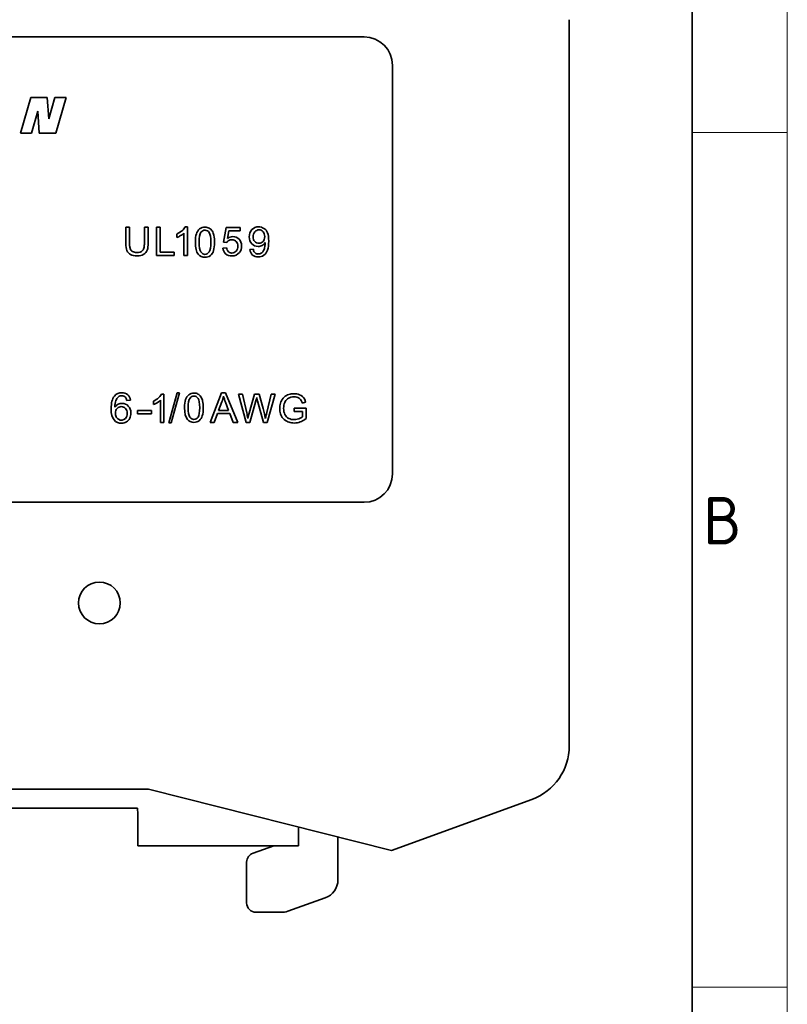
# Model space of a CAD drawing. Header units: millimetres. Extents: x 6 to 292, y 5 to 204.
# Tile 20 of 21: x 252 to 292, y 104 to 156. Entities that reach past the tile are written whole.
import ezdxf

# ---------------------------------------------------------------- set-up
doc = ezdxf.new("R2010")
doc.units = ezdxf.units.MM
for name, color, linetype in [('TEXT', 7, 'Continuous'), ('可见', 7, 'Continuous'), ('图框', 7, 'Continuous'), ('尺寸层', 7, 'Continuous'), ('细实线', 7, 'Continuous'), ('轮廓线', 7, 'Continuous')]:
    doc.layers.add(name, color=color, linetype=linetype)

# ---------------------------------------------------------------- blocks, each defined once
blk = doc.blocks.new('SE8')
at = {"layer": '可见', "color": 7, "linetype": 'Continuous', "lineweight": 35}
for p, q in [((280.532, 155.935), (280.532, 117.706)), ((269.732, 155.029), (220.882, 155.029)), ((271.232, 132.029), (271.232, 153.529)), ((251.654, 149.966), (252.194, 151.839)), ((252.194, 151.839), (253.068, 151.839)), ((253.068, 151.839), (253.148, 150.718)), ((253.148, 150.718), (253.472, 151.839)), ((253.472, 151.839), (254.062, 151.839)), ((254.062, 151.839), (253.521, 149.966)), ((252.576, 151.117), (252.244, 149.966)), ((252.648, 149.966), (252.576, 151.117)), ((252.244, 149.966), (251.654, 149.966)), ((253.521, 149.966), (252.648, 149.966)), ((257.199, 144.156), (257.2, 145.019)), ((257.2, 145.019), (257.397, 145.019)), ((257.397, 145.019), (257.397, 144.157)), ((258.176, 144.157), (258.176, 145.019)), ((258.176, 145.019), (258.374, 145.019)), ((258.374, 145.019), (258.374, 144.156)), ((258.811, 143.525), (258.811, 145.019)), ((258.811, 145.019), (259.009, 145.019)), ((259.009, 145.019), (259.008, 143.701)), ((259.889, 144.472), (259.889, 144.652)), ((260.256, 143.524), (260.256, 144.693)), ((260.322, 145.024), (260.44, 145.024)), ((260.44, 145.024), (260.439, 143.524)), ((262.334, 144.23), (262.479, 144.997)), ((262.479, 144.997), (263.222, 144.997)), ((262.626, 144.822), (262.545, 144.42)), ((263.222, 144.821), (262.626, 144.822)), ((263.222, 144.997), (263.222, 144.821)), ((262.506, 144.207), (262.334, 144.23)), ((259.008, 143.701), (259.744, 143.701)), ((259.744, 143.701), (259.744, 143.525)), ((262.302, 143.915), (262.494, 143.931)), ((263.908, 143.846), (263.725, 143.829)), ((259.744, 143.525), (258.811, 143.525)), ((260.439, 143.524), (260.256, 143.524)), ((257.439, 135.905), (257.247, 135.89)), ((258.652, 135.853), (258.726, 135.892)), ((258.652, 135.676), (258.652, 135.853)), ((258.726, 135.892), (258.796, 135.933)), ((258.796, 135.933), (258.861, 135.979)), ((258.912, 135.813), (258.845, 135.771)), ((258.861, 135.979), (258.921, 136.029)), ((258.97, 135.855), (258.912, 135.813)), ((258.921, 136.029), (258.99, 136.097)), ((259.019, 135.897), (258.97, 135.855)), ((258.99, 136.097), (259.045, 136.163)), ((259.018, 134.729), (259.019, 135.897)), ((259.045, 136.163), (259.084, 136.229)), ((259.084, 136.229), (259.202, 136.228)), ((259.202, 136.228), (259.202, 134.728)), ((259.9, 136.285), (259.461, 134.717)), ((260.032, 136.285), (259.593, 134.717)), ((259.9, 136.285), (260.032, 136.285)), ((261.633, 134.729), (262.23, 136.283)), ((262.252, 135.823), (262.081, 135.367)), ((262.23, 136.283), (262.451, 136.283)), ((262.451, 136.283), (263.087, 134.729)), ((263.524, 134.727), (263.128, 136.221)), ((263.128, 136.221), (263.331, 136.221)), ((263.331, 136.221), (263.558, 135.242)), ((263.689, 135.212), (263.973, 136.221)), ((264.043, 135.865), (263.726, 134.727)), ((263.973, 136.221), (264.212, 136.221)), ((264.057, 135.917), (264.043, 135.865)), ((264.072, 135.975), (264.057, 135.917)), ((264.087, 136.04), (264.072, 135.975)), ((264.096, 136.006), (264.087, 136.04)), ((264.111, 135.948), (264.096, 136.006)), ((264.134, 135.865), (264.111, 135.948)), ((264.448, 134.727), (264.134, 135.865)), ((264.212, 136.221), (264.425, 135.464)), ((264.616, 135.261), (264.85, 136.22)), ((265.049, 136.22), (264.639, 134.727)), ((264.85, 136.22), (265.049, 136.22)), ((265.34, 135.744), (265.363, 135.809)), ((265.363, 135.809), (265.391, 135.873)), ((265.391, 135.873), (265.43, 135.945)), ((265.43, 135.945), (265.476, 136.009)), ((265.476, 136.009), (265.529, 136.065)), ((265.529, 136.065), (265.588, 136.113)), ((265.586, 135.831), (265.56, 135.779)), ((265.617, 135.88), (265.586, 135.831)), ((265.588, 136.113), (265.653, 136.154)), ((265.654, 135.927), (265.617, 135.88)), ((265.653, 136.154), (265.711, 136.182)), ((265.699, 135.969), (265.654, 135.927)), ((265.752, 136.005), (265.699, 135.969)), ((265.711, 136.182), (265.773, 136.205)), ((265.814, 136.035), (265.752, 136.005)), ((265.773, 136.205), (265.837, 136.223)), ((265.884, 136.058), (265.814, 136.035)), ((265.837, 136.223), (265.904, 136.235)), ((265.962, 136.072), (265.884, 136.058)), ((265.904, 136.235), (265.974, 136.243)), ((266.048, 136.076), (265.962, 136.072)), ((265.974, 136.243), (266.047, 136.245)), ((266.047, 136.245), (266.126, 136.242)), ((266.121, 136.072), (266.048, 136.076)), ((266.19, 136.059), (266.121, 136.072)), ((266.126, 136.242), (266.202, 136.232)), ((266.254, 136.037), (266.19, 136.059)), ((266.202, 136.232), (266.273, 136.216)), ((266.311, 136.008), (266.254, 136.037)), ((266.273, 136.216), (266.34, 136.193)), ((266.359, 135.973), (266.311, 136.008)), ((266.34, 136.193), (266.421, 136.153)), ((266.397, 135.933), (266.359, 135.973)), ((266.428, 135.884), (266.397, 135.933)), ((266.421, 136.153), (266.49, 136.105)), ((266.456, 135.824), (266.428, 135.884)), ((266.48, 135.753), (266.456, 135.824)), ((266.49, 136.105), (266.545, 136.047)), ((266.545, 136.047), (266.591, 135.978)), ((266.591, 135.978), (266.629, 135.896)), ((266.629, 135.896), (266.659, 135.802)), ((257.809, 135.362), (258.545, 135.361)), ((257.809, 135.177), (257.809, 135.362)), ((258.545, 135.361), (258.545, 135.177)), ((258.711, 135.701), (258.652, 135.676)), ((258.776, 135.732), (258.711, 135.701)), ((258.845, 135.771), (258.776, 135.732)), ((262.081, 135.367), (262.608, 135.367)), ((262.608, 135.367), (262.446, 135.798)), ((264.425, 135.464), (264.445, 135.395)), ((264.445, 135.395), (264.463, 135.326)), ((264.463, 135.326), (264.479, 135.258)), ((265.299, 135.466), (265.302, 135.538)), ((265.302, 135.394), (265.299, 135.466)), ((265.302, 135.538), (265.309, 135.608)), ((265.309, 135.324), (265.302, 135.394)), ((265.309, 135.608), (265.322, 135.677)), ((265.322, 135.256), (265.309, 135.324)), ((265.322, 135.677), (265.34, 135.744)), ((265.506, 135.558), (265.503, 135.478)), ((265.503, 135.478), (265.507, 135.383)), ((265.517, 135.635), (265.506, 135.558)), ((265.507, 135.383), (265.52, 135.295)), ((265.535, 135.708), (265.517, 135.635)), ((265.52, 135.295), (265.542, 135.215)), ((265.56, 135.779), (265.535, 135.708)), ((266.048, 135.487), (266.681, 135.488)), ((266.048, 135.312), (266.048, 135.487)), ((266.487, 135.312), (266.048, 135.312)), ((266.659, 135.802), (266.48, 135.753)), ((266.487, 135.034), (266.487, 135.312)), ((266.681, 135.488), (266.681, 134.934)), ((258.545, 135.177), (257.809, 135.177)), ((262.022, 135.2), (261.851, 134.729)), ((262.672, 135.2), (262.022, 135.2)), ((262.853, 134.729), (262.672, 135.2)), ((263.558, 135.242), (263.576, 135.165)), ((263.576, 135.165), (263.592, 135.088)), ((263.592, 135.088), (263.607, 135.012)), ((263.607, 135.012), (263.621, 134.936)), ((263.621, 134.936), (263.654, 135.073)), ((263.654, 135.073), (263.676, 135.165)), ((263.676, 135.165), (263.689, 135.212)), ((264.479, 135.258), (264.494, 135.192)), ((264.494, 135.192), (264.508, 135.126)), ((264.508, 135.126), (264.521, 135.062)), ((264.521, 135.062), (264.532, 134.998)), ((264.532, 134.998), (264.541, 134.936)), ((264.541, 134.936), (264.557, 135.009)), ((264.557, 135.009), (264.574, 135.088)), ((264.574, 135.088), (264.594, 135.172)), ((264.594, 135.172), (264.616, 135.261)), ((265.34, 135.191), (265.322, 135.256)), ((265.363, 135.128), (265.34, 135.191)), ((265.391, 135.068), (265.363, 135.128)), ((265.431, 135), (265.391, 135.068)), ((265.478, 134.939), (265.431, 135)), ((265.532, 134.884), (265.478, 134.939)), ((265.594, 134.836), (265.532, 134.884)), ((265.542, 135.215), (265.572, 135.144)), ((265.572, 135.144), (265.61, 135.081)), ((265.662, 134.795), (265.594, 134.836)), ((265.61, 135.081), (265.656, 135.027)), ((265.656, 135.027), (265.71, 134.981)), ((265.723, 134.766), (265.662, 134.795)), ((265.71, 134.981), (265.772, 134.944)), ((265.772, 134.944), (265.839, 134.916)), ((265.839, 134.916), (265.907, 134.895)), ((265.907, 134.895), (265.978, 134.883)), ((265.978, 134.883), (266.051, 134.879)), ((266.051, 134.879), (266.136, 134.884)), ((266.136, 134.884), (266.219, 134.901)), ((266.219, 134.901), (266.302, 134.929)), ((266.302, 134.929), (266.377, 134.962)), ((266.377, 134.962), (266.438, 134.997)), ((266.442, 134.785), (266.38, 134.759)), ((266.438, 134.997), (266.487, 135.034)), ((266.503, 134.815), (266.442, 134.785)), ((266.563, 134.85), (266.503, 134.815)), ((266.622, 134.89), (266.563, 134.85)), ((266.681, 134.934), (266.622, 134.89)), ((259.202, 134.728), (259.018, 134.729)), ((259.461, 134.717), (259.593, 134.717)), ((261.851, 134.729), (261.633, 134.729)), ((263.087, 134.729), (262.853, 134.729)), ((263.726, 134.727), (263.524, 134.727)), ((264.639, 134.727), (264.448, 134.727)), ((265.787, 134.743), (265.723, 134.766)), ((265.852, 134.724), (265.787, 134.743)), ((265.92, 134.711), (265.852, 134.724)), ((265.99, 134.703), (265.92, 134.711)), ((266.062, 134.701), (265.99, 134.703)), ((266.143, 134.704), (266.062, 134.701)), ((266.223, 134.715), (266.143, 134.704)), ((266.302, 134.734), (266.223, 134.715)), ((266.38, 134.759), (266.302, 134.734)), ((220.882, 130.529), (269.732, 130.529)), ((258.399, 115.429), (232.214, 115.429)), ((271.183, 112.203), (258.399, 115.429)), ((278.558, 114.887), (271.183, 112.203)), ((243.321, 114.429), (257.82, 114.429)), ((257.82, 114.429), (257.823, 114.113)), ((257.823, 114.113), (257.823, 112.443)), ((266.279, 112.443), (266.279, 113.441)), ((268.357, 112.916), (268.357, 110.648)), ((257.823, 112.443), (266.279, 112.443)), ((263.891, 112.06), (264.985, 112.443)), ((263.557, 109.443), (263.557, 111.588)), ((267.693, 109.706), (265.72, 109.001)), ((265.383, 108.943), (264.057, 108.943))]:
    blk.add_line(p, q, dxfattribs=at)
blk.add_circle((255.807, 125.229), 1.1, dxfattribs=at)
for centre, radius, start, end in [((269.732, 153.529), 1.5, 0, 89.9999), ((259.403, 145.693), 1.149, 295.0205, 311.093), ((261.444, 144.501), 0.554, 130.7683, 163.1951), ((261.358, 144.607), 0.247, 88.2149, 146.6828), ((261.357, 144.586), 0.267, 31.8842, 88.2149), ((261.386, 144.593), 0.418, 32.2952, 61.8214), ((261.077, 144.405), 0.779, 13.3583, 31.8525), ((264.174, 144.561), 0.469, 88.6621, 136.219), ((264.21, 144.578), 0.293, 90.4534, 139.7532), ((264.188, 144.528), 0.501, 56.8063, 90.3135), ((264.209, 144.595), 0.276, 40.5484, 90.1209), ((264.18, 144.522), 0.511, 22.2104, 56.4783), ((260.343, 144.257), 1.527, 358.5074, 12.3733), ((262.772, 144.032), 0.319, 118.7909, 146.5913), ((262.775, 144.02), 0.331, 89.4278, 118.2567), ((262.838, 144.065), 0.449, 44.416, 91.2663), ((264.15, 144.433), 0.437, 222.7787, 270.8002), ((264.156, 144.437), 0.44, 299.2205, 327.493), ((263.556, 144.163), 0.972, 346.0801, 359.9674), ((262.971, 144.137), 1.557, 0.9243, 2.3224), ((257.638, 143.939), 0.413, 202.4086, 242.483), ((257.685, 143.966), 0.269, 200.7609, 241.7695), ((261.346, 143.854), 0.429, 218.6374, 272.3393), ((261.281, 143.937), 0.557, 310.9421, 343.1996), ((262.787, 143.935), 0.286, 268.8052, 319.405), ((264.161, 143.866), 0.438, 184.8825, 227.2515), ((264.156, 143.844), 0.245, 229.5843, 272.2743), ((264.159, 144.42), 0.424, 269.6783, 299.9867), ((264.172, 143.889), 0.289, 268.7828, 300.7381), ((264.148, 143.923), 0.331, 301.2998, 327.9662), ((263.881, 144.066), 0.633, 329.7798, 347.485), ((264.122, 143.981), 0.56, 307.1893, 341.4975), ((261.38, 143.856), 0.431, 267.818, 308.0567), ((264.144, 143.879), 0.436, 230.0947, 272.3439), ((264.172, 143.942), 0.5, 268.8374, 305.3942), ((256.976, 135.809), 0.489, 88.062, 140.9877), ((257.089, 135.736), 0.443, 127.5843, 159.2665), ((256.976, 135.873), 0.266, 89.1516, 126.4004), ((256.984, 135.88), 0.259, 42.8027, 90.8224), ((257.009, 135.85), 0.448, 50.0475, 92.1702), ((256.995, 135.865), 0.446, 5.1348, 47.4069), ((260.861, 135.781), 0.538, 130.7683, 163.1951), ((260.777, 135.884), 0.24, 88.2148, 146.6828), ((260.777, 135.864), 0.26, 31.8842, 88.2148), ((260.804, 135.87), 0.406, 32.2952, 61.8214), ((260.505, 135.688), 0.757, 13.3583, 31.8525), ((259.792, 135.545), 1.484, 358.5074, 12.3733), ((260.381, 136.512), 1.994, 339.7753, 348.6557), ((266.334, 137.305), 4.17, 196.5064, 201.1875), ((257.001, 135.288), 0.451, 117.8427, 147.7772), ((256.99, 135.24), 0.341, 136.9281, 182.3257), ((257.003, 135.271), 0.467, 90.1146, 117.1088), ((257.007, 135.297), 0.441, 42.6555, 90.6399), ((257.097, 135.226), 0.448, 179.9582, 205.2477), ((256.983, 135.163), 0.318, 203.6819, 237.1068), ((256.967, 135.129), 0.28, 235.997, 319.7139), ((256.982, 135.155), 0.468, 301.6789, 334.2438), ((260.766, 135.153), 0.417, 218.6374, 272.3393), ((260.799, 135.155), 0.419, 267.818, 308.0567), ((260.703, 135.234), 0.541, 310.9421, 343.1996), ((269.732, 132.029), 1.5, 269.9998, 359.9996), ((277.532, 117.706), 3, 289.9996, 0), ((264.057, 111.588), 0.5, 109.29, 180), ((267.357, 110.648), 1, 289.6538, 0), ((264.057, 109.443), 0.5, 180, 270), ((265.383, 109.943), 1, 270, 289.6538)]:
    blk.add_arc(centre, radius, start, end, dxfattribs=at)
for points in [[(260.256, 144.693), (260.212, 144.651), (260.154, 144.609), (260.083, 144.567)], [(260.159, 144.826), (260.236, 144.894), (260.29, 144.96), (260.322, 145.024)], [(260.857, 144.218), (260.857, 144.401), (260.876, 144.549), (260.914, 144.661)], [(261.152, 144.742), (261.086, 144.648), (261.053, 144.473), (261.053, 144.218)], [(263.836, 144.885), (263.743, 144.789), (263.696, 144.662), (263.696, 144.505)], [(264.506, 144.514), (264.506, 144.623), (264.477, 144.711), (264.419, 144.775)], [(264.718, 144.278), (264.718, 144.469), (264.696, 144.615), (264.653, 144.715)], [(257.256, 143.782), (257.218, 143.873), (257.199, 143.998), (257.199, 144.156)], [(260.083, 144.567), (260.011, 144.525), (259.946, 144.493), (259.889, 144.472)], [(261.011, 143.586), (260.908, 143.715), (260.857, 143.926), (260.857, 144.218)], [(261.053, 144.218), (261.053, 143.963), (261.083, 143.793), (261.143, 143.708)], [(261.87, 144.218), (261.87, 144.035), (261.851, 143.888), (261.814, 143.776)], [(262.545, 144.42), (262.635, 144.483), (262.729, 144.514), (262.828, 144.514)], [(263.009, 144.261), (262.951, 144.322), (262.874, 144.352), (262.779, 144.352)], [(263.097, 144.013), (263.097, 144.118), (263.068, 144.201), (263.009, 144.261)], [(263.158, 144.378), (263.247, 144.288), (263.292, 144.172), (263.292, 144.03)], [(263.696, 144.505), (263.696, 144.352), (263.741, 144.229), (263.83, 144.136)], [(264.42, 144.257), (264.478, 144.319), (264.506, 144.405), (264.506, 144.514)], [(264.653, 143.804), (264.696, 143.921), (264.718, 144.08), (264.718, 144.278)], [(257.557, 143.728), (257.616, 143.695), (257.688, 143.678), (257.773, 143.678)], [(257.773, 143.678), (257.918, 143.678), (258.022, 143.711), (258.084, 143.777)], [(258.139, 143.583), (258.05, 143.527), (257.934, 143.5), (257.79, 143.5)], [(258.323, 143.798), (258.289, 143.71), (258.227, 143.638), (258.139, 143.583)], [(261.143, 143.708), (261.202, 143.624), (261.276, 143.582), (261.363, 143.582)], [(261.363, 143.582), (261.451, 143.582), (261.525, 143.625), (261.584, 143.709)], [(262.449, 143.612), (262.363, 143.689), (262.314, 143.789), (262.302, 143.915)], [(262.781, 143.498), (262.645, 143.498), (262.534, 143.536), (262.449, 143.612)], [(262.494, 143.931), (262.508, 143.837), (262.541, 143.767), (262.593, 143.72)], [(262.593, 143.72), (262.645, 143.672), (262.708, 143.649), (262.781, 143.649)], [(263.174, 143.679), (263.078, 143.559), (262.947, 143.498), (262.781, 143.498)], [(263.005, 143.748), (263.067, 143.815), (263.097, 143.904), (263.097, 144.013)], [(263.292, 144.03), (263.292, 143.894), (263.252, 143.778), (263.174, 143.679)], [(263.997, 143.658), (263.953, 143.697), (263.924, 143.759), (263.908, 143.846)], [(257.79, 143.5), (257.65, 143.5), (257.535, 143.524), (257.447, 143.572)], [(256.427, 135.453), (256.427, 135.758), (256.483, 135.979), (256.596, 136.117)], [(256.674, 135.893), (256.639, 135.807), (256.621, 135.686), (256.62, 135.528)], [(257.247, 135.89), (257.23, 135.966), (257.205, 136.022), (257.174, 136.056)], [(260.291, 135.506), (260.291, 135.685), (260.309, 135.828), (260.346, 135.937)], [(260.577, 136.016), (260.513, 135.924), (260.481, 135.754), (260.481, 135.506)], [(256.58, 134.867), (256.478, 134.986), (256.427, 135.181), (256.427, 135.453)], [(257.269, 135.216), (257.269, 135.325), (257.241, 135.41), (257.182, 135.473)], [(260.44, 134.893), (260.341, 135.018), (260.291, 135.223), (260.291, 135.506)], [(260.481, 135.506), (260.481, 135.259), (260.511, 135.094), (260.569, 135.012)], [(261.275, 135.506), (261.275, 135.329), (261.257, 135.187), (261.221, 135.078)], [(257.181, 134.947), (257.24, 135.013), (257.269, 135.103), (257.269, 135.216)], [(260.569, 135.012), (260.626, 134.93), (260.698, 134.889), (260.783, 134.889)], [(260.783, 134.889), (260.868, 134.889), (260.939, 134.93), (260.997, 135.012)]]:
    blk.add_open_spline(points, degree=3, dxfattribs=at)
for points, knots in [([(261.082, 144.92), (261.157, 144.981), (261.251, 145.011), (261.363, 145.011), (261.447, 145.011), (261.52, 144.995), (261.583, 144.961)], [0, 0, 0, 0, 0.5, 0.5, 0.5, 1, 1, 1, 1]), ([(261.584, 143.709), (261.644, 143.794), (261.674, 143.963), (261.674, 144.218), (261.674, 144.473), (261.644, 144.643), (261.584, 144.727)], [0, 0, 0, 0, 0.5, 0.5, 0.5, 1, 1, 1, 1]), ([(263.987, 144.768), (263.924, 144.698), (263.892, 144.608), (263.892, 144.498), (263.892, 144.399), (263.922, 144.319), (263.982, 144.257)], [0, 0, 0, 0, 0.5, 0.5, 0.5, 1, 1, 1, 1]), ([(257.397, 144.157), (257.397, 144.116), (257.398, 144.075), (257.401, 144.034), (257.403, 144.007), (257.406, 143.979), (257.411, 143.952), (257.416, 143.924), (257.423, 143.897), (257.433, 143.87)], [0, 0, 0, 0, 0.422072, 0.422072, 0.422072, 0.708472, 0.708472, 0.708472, 1, 1, 1, 1]), ([(258.084, 143.777), (258.13, 143.826), (258.149, 143.893), (258.173, 144.023), (258.176, 144.09), (258.176, 144.157)], [0, 0, 0, 0, 0.5, 0.5, 1, 1, 1, 1]), ([(258.374, 144.156), (258.374, 144.095), (258.371, 144.034), (258.357, 143.914), (258.345, 143.855), (258.323, 143.798)], [0, 0, 0, 0, 0.5, 0.5, 1, 1, 1, 1]), ([(263.982, 144.257), (264.042, 144.195), (264.115, 144.165), (264.203, 144.165), (264.291, 144.165), (264.364, 144.195), (264.42, 144.257)], [0, 0, 0, 0, 0.5, 0.5, 0.5, 1, 1, 1, 1]), ([(260.51, 136.189), (260.582, 136.248), (260.673, 136.277), (260.783, 136.277), (260.864, 136.277), (260.935, 136.261), (260.996, 136.228)], [0, 0, 0, 0, 0.5, 0.5, 0.5, 1, 1, 1, 1]), ([(260.997, 135.012), (261.056, 135.094), (261.085, 135.259), (261.085, 135.506), (261.085, 135.755), (261.055, 135.92), (260.997, 136.001)], [0, 0, 0, 0, 0.5, 0.5, 0.5, 1, 1, 1, 1]), ([(257.182, 135.473), (257.124, 135.536), (257.051, 135.567), (256.963, 135.567), (256.876, 135.567), (256.802, 135.536), (256.741, 135.473)], [0, 0, 0, 0, 0.5, 0.5, 0.5, 1, 1, 1, 1]), ([(257.331, 135.596), (257.422, 135.501), (257.467, 135.378), (257.467, 135.227), (257.467, 135.129), (257.446, 135.037), (257.403, 134.952)], [0, 0, 0, 0, 0.5, 0.5, 0.5, 1, 1, 1, 1]), ([(257.227, 134.757), (257.153, 134.712), (257.069, 134.689), (256.974, 134.689), (256.813, 134.689), (256.681, 134.748), (256.58, 134.867)], [0, 0, 0, 0, 0.5, 0.5, 0.5, 1, 1, 1, 1])]:
    blk.add_open_spline(points, degree=3, knots=knots, dxfattribs=at)
blk = doc.blocks.new('A4-drawing_frame')
at = {"layer": '细实线', "color": 7, "linetype": 'Continuous', "lineweight": 13}
for p, q in [((0, 0), (0, 199)), ((-5, 145), (0, 145)), ((-5, 100), (0, 100))]:
    blk.add_line(p, q, dxfattribs=at)
at = {"layer": '轮廓线', "color": 7, "linetype": 'Continuous', "lineweight": 35}
blk.add_line((-5, 195), (-5, 5), dxfattribs=at)
at = {"layer": 'TEXT', "insert": (-4.429, 123.313), "char_height": 2.5, "width": 2.34019, "attachment_point": 7}
blk.add_mtext('{\\fSolid Edge ANSI|b0||i0||c0|p34;\\C7;\\H2.5;\\W1.;B}', dxfattribs=at)

msp = doc.modelspace()

# ---------------------------------------------------------------- block references
at = {"layer": '图框', "color": 7}
msp.add_blockref('A4-drawing_frame', (292, 5), dxfattribs=at)
at = {"layer": '尺寸层'}
msp.add_blockref('SE8', (0, 0), dxfattribs=at)

doc.saveas('drawing.dxf')
